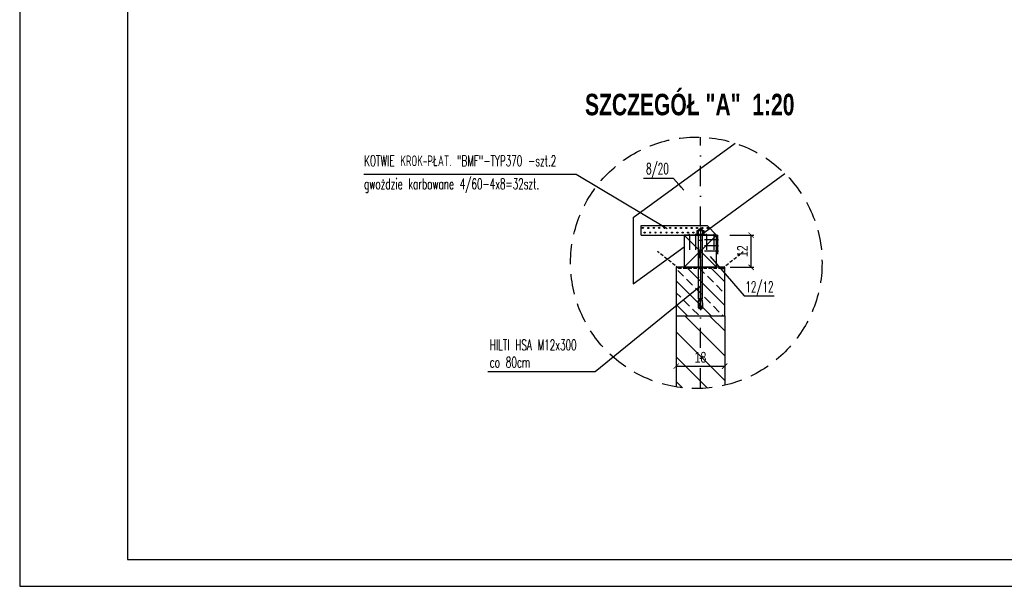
# Model space of a CAD drawing. Extents: x 10476 to 23681, y -304923 to -300723.
# Tile 11 of 25: x 21581 to 22495, y -304923 to -304397. Entities that reach past the tile are written whole.
import ezdxf

# ---------------------------------------------------------------- set-up
doc = ezdxf.new("R2010")
doc.units = 0
doc.header["$MEASUREMENT"] = 0
for name, pattern in [('DASHDOT', [1, 0.5, -0.25, 0, -0.25]), ('DASHED', [0.75, 0.5, -0.25]), ('HIDDEN', [0.375, 0.25, -0.125])]:
    doc.linetypes.add(name, pattern=pattern)
doc.layers.get('0').update_dxf_attribs({"linetype": 'CONTINUOUS'})
doc.layers.get('DEFPOINTS').update_dxf_attribs({"linetype": 'CONTINUOUS'})
doc.styles.add('GRYF', font='arialbd.ttf', dxfattribs={"width": 0.8})
doc.styles.add('RAMKA', font='arial.ttf', dxfattribs={"width": 0.7})
doc.styles.get("Standard").update_dxf_attribs({"font": 'txt.shx', "width": 0.6})
doc.dimstyles.new('1-20', dxfattribs={"dimscale": 2, "dimtxt": 2, "dimasz": 1, "dimexe": 0.5, "dimexo": 1, "dimgap": 0.6, "dimtad": 1, "dimdec": 4, "dimrnd": 0.01, "dimdsep": 46, "dimtxsty": 'RAMKA', "dimblk": 'ARCHTICK', "dimcen": 0, "dimclrd": 2, "dimclre": 2, "dimclrt": 7, "dimazin": 2, "dimtfac": 1, "dimtdec": 4, "dimtix": 1, "dimtmove": 0, "dimatfit": 3, "dimfxl": 1, "dimtolj": 1, "dimarcsym": 0})

# ---------------------------------------------------------------- blocks, each defined once
blk = doc.blocks.new('_ArchTick')
at = {"color": 0, "linetype": 'Continuous', "const_width": 0.15}
blk.add_lwpolyline([(-0.5, -0.5), (0.5, 0.5)], dxfattribs=at)
blk = doc.blocks.new('*D106')
at = {"color": 2, "linetype": 'Continuous', "lineweight": -2, "ltscale": 35, "transparency": 16777216}
for p, q in [((31382.41, -301207.18), (31391.31, -301207.18)), ((31390.31, -301219.18), (31390.31, -301207.18)), ((31382.51, -301219.18), (31391.31, -301219.18))]:
    blk.add_line(p, q, dxfattribs=at)
at = {"layer": 'DEFPOINTS', "color": 0, "linetype": 'Continuous', "ltscale": 35, "transparency": 16777216}
for p in [(31380.41, -301207.18), (31390.31, -301207.18), (31380.51, -301219.18)]:
    blk.add_point(p, dxfattribs=at)
at = {"color": 2, "linetype": 'Continuous', "lineweight": -2, "ltscale": 35, "transparency": 16777216, "xscale": 2, "yscale": 2, "zscale": 2}
for p, rotation in [((31390.31, -301207.18), 90), ((31390.31, -301219.18), 270)]:
    blk.add_blockref('_ArchTick', p, dxfattribs=dict(at, rotation=rotation))
at = {"color": 7, "linetype": 'Continuous', "ltscale": 35, "transparency": 16777216, "insert": (31387.1, -301213.18), "char_height": 4, "attachment_point": 5, "rotation": 90, "style": 'RAMKA'}
blk.add_mtext('\\A1;12', dxfattribs=at)
blk = doc.blocks.new('*D107')
at = {"color": 2, "linetype": 'Continuous', "lineweight": -2, "ltscale": 35, "transparency": 16777216}
for p, q in [((31362.51, -301248.87), (31362.51, -301256.89)), ((31380.51, -301248.87), (31380.51, -301256.89)), ((31362.51, -301255.89), (31380.51, -301255.89))]:
    blk.add_line(p, q, dxfattribs=at)
at = {"layer": 'DEFPOINTS', "color": 0, "linetype": 'Continuous', "ltscale": 35, "transparency": 16777216}
for p in [(31362.51, -301246.87), (31380.51, -301246.87), (31380.51, -301255.89)]:
    blk.add_point(p, dxfattribs=at)
at = {"color": 2, "linetype": 'Continuous', "lineweight": -2, "ltscale": 35, "transparency": 16777216, "xscale": 2, "yscale": 2, "zscale": 2, "rotation": 180}
blk.add_blockref('_ArchTick', (31362.51, -301255.89), dxfattribs=at)
at = {"color": 2, "linetype": 'Continuous', "lineweight": -2, "ltscale": 35, "transparency": 16777216, "xscale": 2, "yscale": 2, "zscale": 2}
blk.add_blockref('_ArchTick', (31380.51, -301255.89), dxfattribs=at)
at = {"color": 7, "linetype": 'Continuous', "ltscale": 35, "transparency": 16777216, "insert": (31371.51, -301252.65), "char_height": 4, "attachment_point": 5, "style": 'RAMKA'}
blk.add_mtext('\\A1;18', dxfattribs=at)
blk = doc.blocks.new('terfg')
at = {"linetype": 'Continuous', "ltscale": 35}
h = blk.add_hatch(dxfattribs=at)
h.set_pattern_fill('ANSI33', scale=25, angle=-90, style=0)
h.set_pattern_definition([(315, (169955.729, 23480.654), (4.41941738, 4.41941738), []), (315, (169955.729, 23476.2346), (4.41941738, 4.41941738), [3.125, -1.5625])])
h.paths.add_polyline_path([(-0.85678, -28.69322), (17.14322, -28.69322), (17.14322, -10.69322), (-0.85678, -10.69322)])
at = {"linetype": 'DASHDOT', "ltscale": 35}
h = blk.add_hatch(dxfattribs=at)
h.set_pattern_fill('CEGŁA_ZWYKŁA', color=2, scale=100, angle=-90, style=0, pattern_type=2)
h.set_pattern_definition([(315, (32160.0656, 137158.035), (4.5961939, 4.5961939), [])])
edge = h.paths.add_edge_path()
edge.add_arc((6.59542, -9.02322), 46.71398, 260.8204741, 283.0496409)
edge.add_line((17.14322, -54.53081), (17.14322, -28.69322))
edge.add_line((17.14322, -28.69322), (-0.85678, -28.69322))
edge.add_line((-0.85678, -28.69322), (-0.85678, -55.13895))
at = {"color": 2, "linetype": 'DASHDOT', "ltscale": 15}
blk.add_line((8.14322, -55.71156), (8.14322, 37.66511), dxfattribs=at)
at = {"color": 7, "ltscale": 35}
for p, q in [((-16.85678, 7.86458), (21.04308, 35.40044)), ((8.14322, 1.30678), (39.52701, 24.10844)), ((-16.85678, 7.86458), (-16.85678, -16.85678)), ((-16.85678, -16.85678), (2.14322, -3.05248))]:
    blk.add_line(p, q, dxfattribs=at)
at = {"color": 7}
for p, q in [((-13.85678, 1.30678), (-13.85678, 4.80678)), ((-13.85678, 4.80678), (10.64322, 4.80678)), ((-13.85678, 1.30678), (14.54258, 1.30678))]:
    blk.add_line(p, q, dxfattribs=at)
at = {"color": 2, "linetype": 'Continuous'}
for p, q in [((8.14322, 4.03297), (8.14322, -5.9867)), ((6.64322, 1.60678), (9.64322, 1.60678)), ((6.64322, 1.30678), (6.64322, 1.60678)), ((9.64322, 1.30678), (6.64322, 1.30678)), ((6.94322, 2.90678), (6.75722, 2.79939)), ((6.75722, 2.79939), (6.75722, 1.71417)), ((6.75722, 1.71417), (6.94322, 1.60678)), ((9.34322, 2.90678), (6.94322, 2.90678)), ((7.34322, 3.07273), (7.52727, 3.25678)), ((8.94322, 3.07273), (7.34322, 3.07273)), ((7.34322, 3.07273), (7.34322, 2.90678)), ((7.34322, 1.30678), (7.34322, -22.24322)), ((7.45022, 1.71417), (7.45022, 2.79939)), ((7.46592, 2.90678), (7.46592, 3.19543)), ((7.52727, 3.25678), (8.75917, 3.25678)), ((7.64322, 3.50678), (7.54322, 3.40678)), ((7.54322, 3.25678), (7.54322, 3.40678)), ((7.54322, 3.40678), (8.74322, 3.40678)), ((8.64322, 3.50678), (7.64322, 3.50678)), ((8.74322, 3.40678), (8.64322, 3.50678)), ((8.74322, 3.25678), (8.74322, 3.40678)), ((8.75917, 3.25678), (8.94322, 3.07273)), ((8.82052, 2.90678), (8.82052, 3.19543)), ((8.83622, 2.79939), (8.83622, 1.71417)), ((8.94322, 3.07273), (8.94322, 2.90678)), ((8.94322, -22.24322), (8.94322, 1.30678)), ((9.52922, 2.79939), (9.34322, 2.90678)), ((9.34322, 1.60678), (9.52922, 1.71417)), ((9.52922, 1.71417), (9.52922, 2.79939)), ((9.64322, 1.60678), (9.64322, 1.30678)), ((7.54322, -7.13697), (7.54322, -6.34874)), ((7.54322, -6.34874), (8.14322, -6.34874)), ((8.14322, -7.13697), (7.54322, -7.13697)), ((8.04322, -4.44874), (7.64322, -4.44874)), ((7.64322, -4.44874), (7.64322, -4.63697)), ((7.64322, -4.63697), (8.04322, -4.63697)), ((7.64322, -5.51932), (7.64322, -4.69578)), ((7.64322, -4.69578), (7.80792, -4.69578)), ((7.80792, -5.51932), (7.64322, -5.51932)), ((7.64322, -5.95462), (7.64322, -5.76638)), ((7.64322, -5.76638), (7.87851, -5.76638)), ((8.04322, -5.95462), (7.64322, -5.95462)), ((8.04322, -6.01344), (7.64322, -6.01344)), ((7.64322, -6.01344), (7.64322, -6.20168)), ((7.64322, -6.20168), (8.04322, -6.20168)), ((8.04322, -6.2605), (7.64322, -6.2605)), ((7.64322, -6.2605), (7.64322, -6.44874)), ((7.64322, -6.44874), (7.76086, -6.44874)), ((7.76086, -6.84873), (7.64322, -6.84873)), ((7.64322, -6.84873), (7.64322, -7.03697)), ((7.64322, -7.03697), (8.04322, -7.03697)), ((7.76086, -6.44874), (7.76086, -6.84873)), ((7.80792, -4.69578), (7.80792, -5.01343)), ((7.80792, -5.01343), (8.04322, -5.01343)), ((8.04322, -5.20167), (7.80792, -5.20167)), ((7.80792, -5.20167), (7.80792, -5.51932)), ((7.87851, -5.3899), (8.04322, -5.3899)), ((7.87851, -5.76638), (7.87851, -5.3899)), ((7.92557, -6.84873), (7.92557, -6.44874)), ((7.92557, -6.44874), (8.04322, -6.44874)), ((8.04322, -6.84873), (7.92557, -6.84873)), ((8.04322, -5.01343), (8.04321, -5.20167)), ((8.04322, -4.63697), (8.04322, -4.44874)), ((8.04322, -5.3899), (8.04322, -5.95462)), ((8.04322, -6.20168), (8.04322, -6.01344)), ((8.04322, -6.44874), (8.04322, -6.2605)), ((8.04322, -7.03697), (8.04322, -6.84873)), ((8.14322, -6.34874), (8.14322, -7.13697)), ((8.14322, -7.50614), (8.14322, -26.65532)), ((7.24659, -25.06714), (7.23111, -25.40172)), ((7.23111, -25.40172), (7.35791, -25.40837)), ((7.29044, -24.11973), (7.24659, -25.06714)), ((7.34629, -22.91287), (7.29044, -24.11973)), ((7.34322, -22.24322), (7.34322, -22.39327)), ((7.34322, -22.39327), (8.94322, -22.39327)), ((7.35791, -25.40837), (7.49656, -25.28366)), ((7.78018, -22.91287), (7.35843, -22.91287)), ((8.92322, -22.39327), (7.36322, -22.39327)), ((7.36334, -25.79322), (7.36334, -25.4049)), ((7.36334, -25.43977), (8.9231, -25.43977)), ((7.49656, -25.28366), (7.57403, -25.10725)), ((7.56415, -22.45309), (7.56415, -22.91287)), ((7.57403, -25.10725), (7.63097, -24.92013)), ((7.63097, -24.92013), (7.68811, -24.74012)), ((7.68811, -24.74012), (7.71886, -24.15346)), ((7.76649, -23.17418), (7.78018, -22.91287)), ((8.91656, -22.91287), (7.94354, -22.91287)), ((7.94354, -22.91287), (7.95723, -23.17418)), ((8.00564, -24.18291), (8.03688, -24.7791)), ((8.03688, -24.7791), (8.08476, -24.94067)), ((8.08476, -24.94067), (8.13071, -25.1075)), ((8.13071, -25.1075), (8.209, -25.2827)), ((8.209, -25.2827), (8.33001, -25.38651)), ((8.33001, -25.38651), (8.55528, -25.42793)), ((8.55528, -25.42793), (8.70279, -25.40973)), ((8.70279, -25.40973), (8.83365, -25.34038)), ((8.72228, -22.91287), (8.72228, -22.45309)), ((8.83365, -25.34038), (8.93054, -25.22426)), ((8.9231, -25.23679), (8.9231, -25.79322)), ((9.01564, -24.60353), (8.92704, -22.91287)), ((8.93054, -25.22426), (8.98052, -25.08766)), ((8.94322, -22.39327), (8.94322, -22.24322)), ((8.9231, -25.79322), (7.36334, -25.79322)), ((7.36334, -25.79322), (7.56334, -25.99322)), ((7.56334, -25.99322), (8.7231, -25.99322)), ((8.7231, -25.99322), (8.9231, -25.79322))]:
    blk.add_line(p, q, dxfattribs=at)
at = {"color": 7, "ltscale": 25}
for p, q in [((14.14322, 1.30678), (10.64322, 4.80678)), ((14.54258, -5.78483), (14.54258, 1.30678))]:
    blk.add_line(p, q, dxfattribs=at)
at = {"color": 2, "ltscale": 35}
for p, q in [((2.14322, -10.69322), (14.14322, 1.30678)), ((14.14322, -10.69322), (2.14322, 1.30678))]:
    blk.add_line(p, q, dxfattribs=at)
at = {"color": 2, "ltscale": 25}
for p, q in [((4.17276, 1.52944), (3.84313, 1.52944)), ((4.01886, 1.53471), (4.01886, -4.16606)), ((6.505, 1.52944), (6.17537, 1.52944)), ((6.3511, 1.53471), (6.3511, -4.16606)), ((8.9134, 1.52944), (8.58377, 1.52944)), ((8.7595, 1.53471), (8.7595, -4.16606)), ((10.5246, 1.52944), (10.19498, 1.52944)), ((10.3707, 1.53471), (10.3707, -4.16606)), ((13.26247, 1.52944), (12.93284, 1.52944)), ((13.10857, 1.53471), (13.10857, -4.16606)), ((14.75144, -0.4895), (9.59384, -0.4895)), ((14.75144, -2.66966), (9.59384, -2.66966)), ((14.74332, -0.74033), (14.74332, -0.28569)), ((14.74332, -2.92049), (14.74332, -2.46586)), ((14.75144, -4.67206), (9.59384, -4.67206)), ((14.74332, -4.92289), (14.74332, -4.46826))]:
    blk.add_line(p, q, dxfattribs=at)
at = {"color": 7, "linetype": 'Continuous'}
for p, q in [((7.46592, -0.74322), (7.46592, 1.30678)), ((8.82052, 1.30678), (8.82052, -0.74322)), ((8.94322, -0.74322), (7.34322, -0.74322))]:
    blk.add_line(p, q, dxfattribs=at)
at = {"color": 1, "linetype": 'HIDDEN', "ltscale": 5}
for p, q in [((0.14322, -11.19322), (-7.77046, -4.79807)), ((16.14322, -11.19322), (24.05689, -4.79807)), ((16.14322, -11.19322), (0.14322, -11.19322))]:
    blk.add_line(p, q, dxfattribs=at)
at = {"linetype": 'Continuous'}
for p, q in [((-0.85678, -28.69322), (-0.85678, -55.13895)), ((17.14322, -28.69322), (17.14322, -54.53081))]:
    blk.add_line(p, q, dxfattribs=at)
at = {"color": 7, "ltscale": 35}
for points in [[(2.14322, -10.69322), (14.14322, -10.69322), (14.14322, 1.30678), (2.14322, 1.30678)], [(-0.85678, -10.69322), (-0.85678, -28.69322), (17.14322, -28.69322), (17.14322, -10.69322)]]:
    blk.add_lwpolyline(points, close=True, dxfattribs=at)
at = {"color": 2, "linetype": 'DASHED', "ltscale": 15}
blk.add_circle((6.59542, -9.02322), 46.71398, dxfattribs=at)
at = {"color": 7, "ltscale": 25}
for centre in [(-13.29113, 3.91413), (-11.23705, 3.91413), (-9.18298, 3.91413), (-7.19869, 3.91413), (-5.21423, 3.91413), (-3.12543, 3.91413), (-1.07135, 3.91413), (0.91294, 3.91413), (2.89739, 3.91413), (4.88185, 3.91413), (6.8663, 3.91413), (8.85075, 3.91413), (10.8352, 3.91413), (-12.59475, 2.20917), (-10.54068, 2.20917), (-8.55638, 2.20917), (-6.57193, 2.20917), (-4.48313, 2.20917), (-2.42905, 2.20917), (-0.44476, 2.20917), (1.53969, 2.20917), (3.52415, 2.20917), (5.5086, 2.20917)]:
    blk.add_circle(centre, 0.20886, dxfattribs=at)
at = {"color": 2, "linetype": 'Continuous'}
for centre, radius, start, end in [((7.10372, 2.29407), 0.61271, 55.56153, 124.43847), ((7.10372, 2.21949), 0.61271, 235.561531, 304.43847), ((8.14322, 0.61702), 2.28976, 72.38303, 107.61697), ((8.14322, 3.89654), 2.28976, 252.383031, 287.61697), ((9.18272, 2.29407), 0.61271, 55.56153, 124.43847), ((9.18272, 2.21949), 0.61271, 235.561531, 304.43847), ((7.50433, -22.45309), 0.05982, 0, 90), ((7.85912, -24.19863), 0.14736, 6.12525, 162.14817), ((7.86186, -23.15976), 0.09645, 188.597941, 351.40206), ((8.7821, -22.45309), 0.05982, 90, 180), ((7.06831, -24.70559), 1.95, 348.70072, 2.99999)]:
    blk.add_arc(centre, radius, start, end, dxfattribs=at)
at = {"linetype": 'Continuous', "style": 'GRYF', "width": 0.7}
blk.add_text('SZCZEGÓŁ "A"  1:20', height=8, dxfattribs=at).set_placement((-34.76186, 45.78325))
at = {"color": 7, "ltscale": 35, "width": 0.6}
for s, p in [('KOTWIE KROK-PŁAT. "BMF"-TYP370 -szt.2', (-116.83287, 26.87693)), ('8/20', (-12.06856, 23.97197)), ('gwożdzie karbowane 4/60-4x8=32szt.', (-116.83287, 18.3055)), ('12/12', (24.80933, -19.96252)), ('HILTI HSA M12x300', (-70.12575, -41.54153)), ('co 80cm', (-70.12575, -47.96718))]:
    blk.add_text(s, height=4, dxfattribs=at).set_placement(p)
at = {"color": 2, "linetype": 'Continuous', "ltscale": 35}
dim = blk.add_linear_dim(base=(26.94778, 1.30678), p1=(17.14322, -10.69322), p2=(17.04778, 1.30678), angle=90, dimstyle='1-20', dxfattribs=at)
dim.commit()
dim.dimension.update_dxf_attribs({"geometry": '*D106', "text_midpoint": (23.73959, -4.69322), "insert": (-31363.36222, 301208.48222)})
dim = blk.add_linear_dim(base=(17.14322, -47.40778), p1=(-0.85678, -38.38778), p2=(17.14322, -38.38778), dimstyle='1-20', dxfattribs=at)
dim.commit()
dim.dimension.update_dxf_attribs({"geometry": '*D107', "text_midpoint": (8.14322, -44.16549), "insert": (-31363.36222, 301208.48222)})
at = {"color": 2, "ltscale": 35}
for points in [[(-4.27048, 3.55315), (-38.07402, 23.75725), (-116.89835, 23.75725)], [(8.14322, -17.67778), (-30.97744, -49.5281), (-70.91509, -49.5281)]]:
    blk.add_leader(points, dimstyle='1-20', override={"dimgap": 0.6, "dimtad": 0}, dxfattribs=at)
at = {"color": 7, "ltscale": 35}
for points in [[(1.92424, 17.92622), (-1.85093, 22.35054), (-13.00322, 22.35054)], [(11.7782, -6.67276), (24.36185, -21.35089), (35.51414, -21.35089)]]:
    blk.add_leader(points, dimstyle='1-20', dxfattribs=at)

msp = doc.modelspace()

# ---------------------------------------------------------------- linework, layer by layer
at = {"color": 7, "ltscale": 35}
for points in [[(21580.79, -304923.19), (23680.79, -304923.19), (23680.79, -303438.19), (21580.79, -303438.19)], [(21680.79, -304898.19), (23655.79, -304898.19), (23655.79, -303463.19), (21680.79, -303463.19)]]:
    msp.add_lwpolyline(points, close=True, dxfattribs=at)

# ---------------------------------------------------------------- block references
at = {"color": 2, "xscale": 2.5, "yscale": 2.5, "zscale": 2.5}
msp.add_blockref('terfg', (22192.82196, -304600.10695), dxfattribs=at)

doc.saveas('drawing.dxf')
